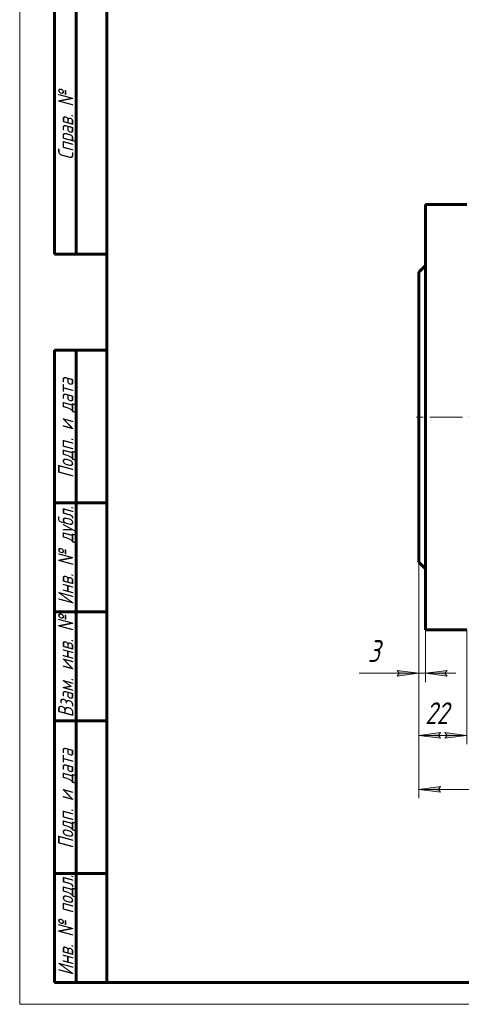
# Model space of a CAD drawing. Header units: millimetres. Extents: x 0 to 594, y 0 to 420.
# Tile 1 of 7: x 0 to 101, y 0 to 226. Entities that reach past the tile are written whole.
import ezdxf

# ---------------------------------------------------------------- set-up
doc = ezdxf.new("R2010")
doc.units = ezdxf.units.MM
for name, pattern in [('K5LT_AXLED', [12, 7.5, -1.5, 1.5, -1.5]), ('K5LT_BASIC', [0]), ('K5LT_THIN', [0])]:
    doc.linetypes.add(name, pattern=pattern)
doc.layers.add('Системный слой', color=7, linetype='Continuous')
doc.layers.add('Системный слой (1)', color=7, linetype='Continuous', true_color=0x6c6c6c)
doc.styles.add('KDIMTEXTSTYLE', font='txt', dxfattribs={"width": 0.96, "oblique": 15, "height": 5})
doc.styles.add('KTEXTSTYLE', font='txt', dxfattribs={"width": 0.96, "height": 5})
doc.dimstyles.new('KDIMSTYLE (0.50)', dxfattribs={"dimtxt": 5, "dimasz": 1, "dimexe": 2, "dimexo": 0, "dimgap": 1, "dimtad": 1, "dimlfac": 2, "dimtxsty": 'KDIMTEXTSTYLE', "dimsah": 1, "dimcen": 0, "dimdle": 1, "dimadec": 0, "dimazin": 0, "dimtfac": 0.667, "dimtmove": 0, "dimatfit": 3, "dimfxl": 1, "dimtvp": 1, "dimtolj": 1, "dimtzin": 0, "dimarcsym": 0})

# ---------------------------------------------------------------- blocks, each defined once
blk = doc.blocks.new('D0')
at = {"layer": 'Системный слой (1)'}
for points in [[(96.6, 48.62), (96.1, 49.28), (96.6, 49.94), (91.6, 49.28)], [(231.6, 49.28), (226.6, 49.94), (227.1, 49.28), (226.6, 48.62)]]:
    blk.add_hatch(color=7, dxfattribs=at).paths.add_polyline_path(points)
at = {"layer": 'Системный слой (1)', "color": 7, "linetype": 'K5LT_THIN', "lineweight": 18, "true_color": 0xffffff}
for p, q in [((91.6, 101.34), (91.6, 47.28)), ((231.6, 101.34), (231.6, 47.28)), ((91.6, 49.28), (96.6, 49.94)), ((96.6, 49.94), (96.1, 49.28)), ((227.1, 49.28), (226.6, 49.94)), ((226.6, 49.94), (231.6, 49.28)), ((96.6, 48.62), (91.6, 49.28)), ((96.1, 49.28), (96.6, 48.62)), ((231.6, 49.28), (226.6, 48.62)), ((226.6, 48.62), (227.1, 49.28))]:
    blk.add_line(p, q, dxfattribs=at)
blk.add_wipeout([(155.93, 50.28), (155.93, 57.66), (166.82, 57.66), (166.82, 50.28)]).dxf.layer = 'Системный слой (1)'
blk.add_line((91.6, 49.28), (231.6, 49.28), dxfattribs=at)
at = {"layer": 'Системный слой (1)', "color": 7, "insert": (155.93, 56.87), "char_height": 5, "attachment_point": 1, "style": 'KTEXTSTYLE'}
blk.add_mtext('\\fArial|b0|c204|p34;\\H5.0;\\W1.000;\\Q15;\\fGOST Type AU|b0|i0|c204|p34;\\Q15;\\W0.960;280', dxfattribs=at)
blk = doc.blocks.new('KDIMARROW_01')
at = {"layer": 'Системный слой'}
blk.add_hatch(color=0, dxfattribs=at).paths.add_polyline_path([(-5, -0.66), (0, 0), (-5, 0.66), (-4.5, 0)])
at = {"layer": 'Системный слой', "color": 0, "linetype": 'K5LT_THIN', "lineweight": 18}
for p, q in [((-4.5, 0), (-5, 0.66)), ((-5, 0.66), (0, 0)), ((0, 0), (-5, -0.66)), ((-5, -0.66), (-4.5, 0))]:
    blk.add_line(p, q, dxfattribs=at)
at = {"layer": 'Системный слой (1)', "color": 0, "linetype": 'K5LT_THIN', "lineweight": 18}
blk.add_line((161.6, 134.59), (161.1, 134.59), dxfattribs=at)
blk = doc.blocks.new('D1')
at = {"layer": 'Системный слой (1)', "color": 7, "linetype": 'K5LT_THIN', "lineweight": 18, "true_color": 0xffffff}
for p, q in [((91.6, 101.34), (91.6, 59.65)), ((102.6, 85.84), (102.6, 59.65))]:
    blk.add_line(p, q, dxfattribs=at)
blk.add_wipeout([(93.02, 62.65), (93.02, 70.03), (100.86, 70.03), (100.86, 62.65)]).dxf.layer = 'Системный слой (1)'
at = {"layer": 'Системный слой (1)'}
for points in [[(96.6, 60.99), (96.1, 61.65), (96.6, 62.31), (91.6, 61.65)], [(97.6, 60.99), (102.6, 61.65), (97.6, 62.31), (98.1, 61.65)]]:
    blk.add_hatch(color=7, dxfattribs=at).paths.add_polyline_path(points)
at = {"layer": 'Системный слой (1)', "color": 7, "linetype": 'K5LT_THIN', "lineweight": 18, "true_color": 0xffffff}
for p, q in [((91.6, 61.65), (96.6, 62.31)), ((96.6, 60.99), (91.6, 61.65)), ((91.6, 61.65), (102.6, 61.65)), ((96.6, 62.31), (96.1, 61.65)), ((96.1, 61.65), (96.6, 60.99)), ((98.1, 61.65), (97.6, 62.31)), ((97.6, 62.31), (102.6, 61.65)), ((102.6, 61.65), (97.6, 60.99)), ((97.6, 60.99), (98.1, 61.65))]:
    blk.add_line(p, q, dxfattribs=at)
at = {"layer": 'Системный слой (1)', "color": 7, "insert": (93.02, 69.24), "char_height": 5, "attachment_point": 1, "style": 'KTEXTSTYLE'}
blk.add_mtext('\\fArial|b0|c204|p34;\\H5.0;\\W1.000;\\Q15;\\fGOST Type AU|b0|i0|c204|p34;\\Q15;\\W0.960;22', dxfattribs=at)
blk = doc.blocks.new('D2')
at = {"layer": 'Системный слой (1)'}
for points in [[(86.6, 75.23), (91.6, 75.89), (86.6, 76.55), (87.1, 75.89)], [(97.6, 75.89), (98.1, 76.55), (93.1, 75.89), (98.1, 75.23)]]:
    blk.add_hatch(color=7, dxfattribs=at).paths.add_polyline_path(points)
at = {"layer": 'Системный слой (1)', "color": 7, "linetype": 'K5LT_THIN', "lineweight": 18, "true_color": 0xffffff}
for p, q in [((91.6, 101.34), (91.6, 73.89)), ((93.1, 85.84), (93.1, 73.89)), ((91.6, 75.89), (86.6, 76.55)), ((86.6, 76.55), (87.1, 75.89)), ((87.1, 75.89), (86.6, 75.23)), ((86.6, 75.23), (91.6, 75.89)), ((91.6, 75.89), (86.61, 75.89)), ((91.6, 75.89), (93.1, 75.89)), ((98.1, 76.55), (93.1, 75.89)), ((93.1, 75.89), (98.1, 75.23)), ((93.1, 75.89), (100.1, 75.89)), ((97.6, 75.89), (98.1, 76.55)), ((98.1, 75.23), (97.6, 75.89))]:
    blk.add_line(p, q, dxfattribs=at)
blk.add_wipeout([(79.88, 76.89), (79.88, 84.27), (84.42, 84.27), (84.42, 76.89)]).dxf.layer = 'Системный слой (1)'
for p, q in [((86.61, 75.89), (77.88, 75.89)), ((91.6, 75.89), (84.6, 75.89))]:
    blk.add_line(p, q, dxfattribs=at)
at = {"layer": 'Системный слой (1)', "color": 7, "insert": (79.88, 83.48), "char_height": 5, "attachment_point": 1, "style": 'KTEXTSTYLE'}
blk.add_mtext('\\fArial|b0|c204|p34;\\H5.0;\\W1.000;\\Q15;\\fGOST Type AU|b0|i0|c204|p34;\\Q15;\\W0.960;3', dxfattribs=at)
blk = doc.blocks.new('U30')
at = {"color": 7, "linetype": 'K5LT_THIN', "lineweight": 18, "true_color": 0xffffff}
for p, q in [((0, 0), (0, 420)), ((594, 0), (0, 0))]:
    blk.add_line(p, q, dxfattribs=at)
at = {"color": 143, "linetype": 'K5LT_BASIC', "lineweight": 60, "true_color": 0x33acca}
for p, q in [((20, 5), (20, 415)), ((8, 172), (8, 292)), ((13, 172), (13, 292)), ((20, 172), (8, 172)), ((8, 5), (8, 150)), ((20, 150), (8, 150)), ((13, 5), (13, 150)), ((20, 115), (8, 115)), ((20, 90), (8, 90)), ((20, 65), (8, 65)), ((20, 30), (8, 30)), ((20, 5), (8, 5)), ((589, 5), (20, 5))]:
    blk.add_line(p, q, dxfattribs=at)
at = {"color": 7, "char_height": 3.5, "attachment_point": 1, "rotation": 90, "style": 'KTEXTSTYLE'}
for s, insert in [('\\fArial|b0|c204|p34;\\H5.0;\\W1.000;\\Q15;\\fGOST Type AU|b0|i0|c204|p34;\\Q15;\\W0.960;\\H3.50;Справ. №', (8.82, 193.63)), ('\\fArial|b0|c204|p34;\\H5.0;\\W1.000;\\Q15;\\fGOST Type AU|b0|i0|c204|p34;\\Q15;\\W0.960;\\H3.50;Подп. и дата', (8.82, 120.66)), ('\\fArial|b0|c204|p34;\\H5.0;\\W1.000;\\Q15;\\fGOST Type AU|b0|i0|c204|p34;\\Q15;\\W0.960;\\H3.50;Инв. № дубл.', (8.82, 91.57)), ('\\fArial|b0|c204|p34;\\H5.0;\\W1.000;\\Q15;\\fGOST Type AU|b0|i0|c204|p34;\\Q15;\\W0.960;\\H3.50;Взам. инв. №', (8.82, 65.8)), ('\\fArial|b0|c204|p34;\\H5.0;\\W1.000;\\Q15;\\fGOST Type AU|b0|i0|c204|p34;\\Q15;\\W0.960;\\H3.50;Подп. и дата', (8.82, 35.66)), ('\\fArial|b0|c204|p34;\\H5.0;\\W1.000;\\Q15;\\fGOST Type AU|b0|i0|c204|p34;\\Q15;\\W0.960;\\H3.50;Инв. № подл.', (8.82, 6.57))]:
    blk.add_mtext(s, dxfattribs=dict(at, insert=insert))

msp = doc.modelspace()

# ---------------------------------------------------------------- linework, layer by layer
at = {"layer": 'Системный слой (1)', "color": 143, "linetype": 'K5LT_BASIC', "lineweight": 60, "true_color": 0x33acca}
for p, q in [((93.1044, 183.3447), (102.6044, 183.3447)), ((93.1044, 183.3447), (93.1044, 85.8447)), ((91.6044, 167.8447), (93.1044, 169.3447)), ((91.6044, 167.8447), (91.6044, 101.3447)), ((91.6044, 101.3447), (93.1044, 99.8447)), ((93.1044, 85.8447), (102.6044, 85.8447))]:
    msp.add_line(p, q, dxfattribs=at)
at = {"layer": 'Системный слой (1)', "color": 30, "linetype": 'K5LT_AXLED', "lineweight": 18, "true_color": 0xff8000}
msp.add_line((233.6044, 134.5947), (89.6044, 134.5947), dxfattribs=at)

# ---------------------------------------------------------------- next in the draw order: dimensions: what is measured, and where the dimension line sits
at = {"layer": 'Системный слой (1)', "color": 7}
dim = msp.add_linear_dim(base=(91.6044, 49.2796), p1=(231.6044, 101.3447), p2=(91.6044, 101.3447), dimstyle='KDIMSTYLE (0.50)', override={"dimexo": 0, "dimpost": '\\fGOST Type AU|b0|c204|p34;\\H5.0;\\W0.960;\\Q15;<>', "dimblk1": 'KDIMARROW_01', "dimblk2": 'KDIMARROW_01', "dimse1": 0, "dimse2": 0, "dimclrt": 7, "dimtol": 1, "dimtp": 0, "dimtm": 0, "dimtdec": 5, "dimtolj": 1}, dxfattribs=at)
dim.commit()
dim.dimension.update_dxf_attribs({"geometry": 'D0', "text_midpoint": (161.6044, 49.2796), "dimtype": 160})

# ---------------------------------------------------------------- next in the draw order: dimensions: what is measured, and where the dimension line sits
dim = msp.add_linear_dim(base=(91.6044, 61.6521), p1=(102.6044, 85.8447), p2=(91.6044, 101.3447), dimstyle='KDIMSTYLE (0.50)', override={"dimexo": 0, "dimpost": '\\fGOST Type AU|b0|c204|p34;\\H5.0;\\W0.960;\\Q15;<>', "dimblk1": 'KDIMARROW_01', "dimblk2": 'KDIMARROW_01', "dimse1": 0, "dimse2": 0, "dimclrt": 7, "dimtol": 1, "dimtp": 0, "dimtm": 0, "dimtdec": 5, "dimtolj": 1}, dxfattribs=at)
dim.commit()
dim.dimension.update_dxf_attribs({"geometry": 'D1', "text_midpoint": (97.1044, 61.6521), "dimtype": 160})

# ---------------------------------------------------------------- next in the draw order: dimensions: what is measured, and where the dimension line sits
dim = msp.add_linear_dim(base=(91.6044, 75.8914), p1=(93.1044, 85.8447), p2=(91.6044, 101.3447), dimstyle='KDIMSTYLE (0.50)', override={"dimexo": 0, "dimtoh": 1, "dimpost": '\\fGOST Type AU|b0|c204|p34;\\H5.0;\\W0.960;\\Q15;<>', "dimblk1": 'KDIMARROW_01', "dimblk2": 'KDIMARROW_01', "dimse1": 0, "dimse2": 0, "dimclrt": 7, "dimtol": 1, "dimtp": 0, "dimtm": 0, "dimtdec": 5, "dimtmove": 1, "dimtolj": 1}, dxfattribs=at)
dim.commit()
dim.dimension.update_dxf_attribs({"geometry": 'D2', "text_midpoint": (82.2442, 75.8914), "dimtype": 160})

# ---------------------------------------------------------------- next in the draw order: block references
msp.add_blockref('U30', (0, 0))

doc.saveas('drawing.dxf')
